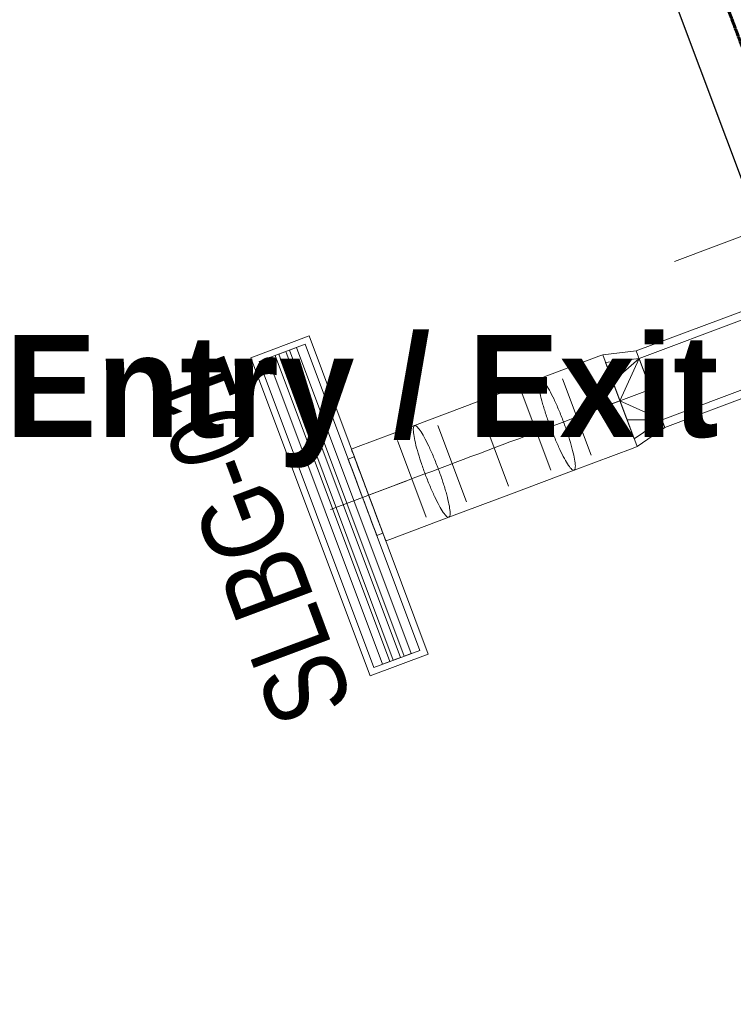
# Model space of a CAD drawing. Header units: millimetres. Extents: x -116878 to 389011, y -1241 to 103546.
# Tile 19 of 104: x 52616 to 54802, y 31202 to 34215. Entities that reach past the tile are written whole.
import ezdxf

# ---------------------------------------------------------------- set-up
doc = ezdxf.new("R2010")
doc.units = ezdxf.units.MM
doc.header["$MEASUREMENT"] = 0
doc.linetypes.add('DASHED', pattern=[0.75, 0.5, -0.25])
doc.layers.get('0').update_dxf_attribs({"color": 252})
doc.layers.add('Dimentions', color=252, linetype='Continuous')
for name, color, linetype, lineweight in [('G-ANNO-TEXT', 7, 'Continuous', 5), ('layout text', 252, 'Continuous', 9), ('M-HVAC-CDFF', 7, 'Continuous', 5), ('M-HVAC-DUCT', 7, 'Continuous', 15), ('M-HVAC-DUCT-CNTR', 7, 'Continuous', 5), ('MEPTEK-SAD', 6, 'Continuous', 30)]:
    doc.layers.add(name, color=color, linetype=linetype, lineweight=lineweight)
doc.styles.add('Arial_1', font='arial.ttf', dxfattribs={"width": 0.8, "height": 250})
doc.styles.add('CALIBRI', font='calibri.ttf', dxfattribs={"height": 0.09375})

# ---------------------------------------------------------------- blocks, each defined once
blk = doc.blocks.new('_Open90')
at = {"color": 0, "linetype": 'ByBlock', "lineweight": -2}
for p, q in [((-0.5, 0.5), (0, 0)), ((0, 0), (-2.673, 0)), ((0, 0), (-0.5, -0.5))]:
    blk.add_line(p, q, dxfattribs=at)
blk = doc.blocks.new('FGBG')
at = {"layer": 'Dimentions', "insert": (9.0623, 2.966), "char_height": 0.125, "width": 1.258679, "attachment_point": 1, "style": 'CALIBRI'}
blk.add_mtext('{\\fIBM Plex Sans|b1|i0|c0|p34;Entry / Exit}', dxfattribs=at)
blk = doc.blocks.new('zw$636F')
at = {"layer": 'layout text', "color": 14}
blk.add_blockref('FGBG', (-7.9375, -7.3108), dxfattribs=at)
blk = doc.blocks.new('V_SLBG WITH PLENUM _350 H_ - V_SLBG_1000X150-15715090-AIR CONDITIONING HVAC LAYOUT- PART PLAN - L4-ZONE  7')
at = {"layer": 'M-HVAC-CDFF', "color": 140, "true_color": 0x00bfff}
for p, q in [((579216.5, -9755.6), (579149.8, -9933.5)), ((579149.8, -9933.5), (579216.5, -9755.6)), ((580190.3, -10120.8), (579216.5, -9755.6)), ((579216.5, -9755.6), (580190.3, -10120.8)), ((579216.5, -9755.6), (579216.5, -9755.6)), ((579228.2, -9781.3), (579175.5, -9921.8)), ((579175.6, -9921.8), (579228.2, -9781.4)), ((579228.2, -9781.4), (579175.6, -9921.8)), ((579175.6, -9921.8), (579228.2, -9781.4)), ((580164.5, -10132.5), (579228.2, -9781.3)), ((579228.2, -9781.4), (579228.2, -9781.3)), ((579228.2, -9781.4), (580164.5, -10132.5)), ((580164.5, -10132.5), (579228.2, -9781.4)), ((579228.2, -9781.4), (580164.5, -10132.5)), ((579228.2, -9781.4), (579228.2, -9781.4)), ((579218.3, -9807.9), (579210.1, -9829.7)), ((579210.1, -9829.7), (579218.3, -9807.9)), ((580154.6, -10159), (579218.3, -9807.9)), ((579218.3, -9807.9), (580154.6, -10159)), ((579218.3, -9807.9), (579218.3, -9807.9)), ((579206, -9840.7), (579197.8, -9862.5)), ((579197.8, -9862.5), (579206, -9840.7)), ((580142.3, -10191.8), (579206, -9840.7)), ((579206, -9840.7), (580142.3, -10191.8)), ((579206, -9840.7), (579206, -9840.7)), ((579210.1, -9829.7), (580146.4, -10180.8)), ((580146.4, -10180.8), (579210.1, -9829.7)), ((579210.1, -9829.7), (579210.1, -9829.7)), ((579193.7, -9873.5), (579185.5, -9895.3)), ((579185.5, -9895.3), (579193.7, -9873.5)), ((580130, -10224.6), (579193.7, -9873.5)), ((579193.7, -9873.5), (580130, -10224.6)), ((579193.7, -9873.5), (579193.7, -9873.5)), ((579197.8, -9862.5), (580134.1, -10213.6)), ((580134.1, -10213.6), (579197.8, -9862.5)), ((579197.8, -9862.5), (579197.8, -9862.5)), ((579185.5, -9895.3), (580121.8, -10246.4)), ((580121.8, -10246.4), (579185.5, -9895.3)), ((579185.5, -9895.3), (579185.5, -9895.3)), ((579149.8, -9933.5), (580123.6, -10298.7)), ((580123.6, -10298.7), (579149.8, -9933.5)), ((579149.8, -9933.5), (579149.8, -9933.5)), ((579175.5, -9921.8), (580111.9, -10272.9)), ((579175.6, -9921.8), (579175.5, -9921.8)), ((580111.9, -10272.9), (579175.6, -9921.8)), ((579175.6, -9921.8), (580111.9, -10272.9)), ((580111.9, -10272.9), (579175.6, -9921.8)), ((579175.6, -9921.8), (579175.6, -9921.8)), ((579526.7, -10053.5), (579519.7, -10072.2)), ((580123.6, -10298.7), (580190.3, -10120.8)), ((580190.3, -10120.8), (580123.6, -10298.7)), ((580190.3, -10120.8), (580190.3, -10120.8)), ((579753.7, -10160), (579760.8, -10141.3)), ((580111.9, -10272.9), (580164.5, -10132.5)), ((580164.5, -10132.5), (580111.9, -10272.9)), ((580111.9, -10272.9), (580164.5, -10132.5)), ((580164.5, -10132.5), (580111.9, -10272.9)), ((580164.5, -10132.5), (580164.5, -10132.5)), ((580164.5, -10132.5), (580164.5, -10132.5)), ((580146.4, -10180.8), (580154.6, -10159)), ((580154.6, -10159), (580146.4, -10180.8)), ((580146.4, -10180.8), (580146.4, -10180.8)), ((580154.6, -10159), (580154.6, -10159)), ((580134.1, -10213.6), (580142.3, -10191.8)), ((580142.3, -10191.8), (580134.1, -10213.6)), ((580142.3, -10191.8), (580142.3, -10191.8)), ((580121.8, -10246.4), (580130, -10224.6)), ((580130, -10224.6), (580121.8, -10246.4)), ((580130, -10224.6), (580130, -10224.6)), ((580134.1, -10213.6), (580134.1, -10213.6)), ((580111.9, -10272.9), (580111.9, -10272.9)), ((580111.9, -10272.9), (580111.9, -10272.9)), ((580121.8, -10246.4), (580121.8, -10246.4)), ((580123.6, -10298.7), (580123.6, -10298.7))]:
    blk.add_line(p, q, dxfattribs=at)
for centre, start_param, end_param in [((579643.7, -10097.4), 3.141616, 6.283208), ((579643.7, -10097.4), 0.000023, 3.141616), ((579636.7, -10116.1), 0.000023, 3.141616), ((579636.7, -10116.1), 3.141616, 6.283208)]:
    blk.add_ellipse(centre, major_axis=(-117, 43.9), ratio=0.000049, start_param=start_param, end_param=end_param, dxfattribs=at)
blk = doc.blocks.new('V_Rectangular-Round_Transition - V_SAD-8821312-AIR CONDITIONING HVAC LAYOUT- PART PLAN - L4-ZONE  7')
at = {"layer": 'M-HVAC-DUCT', "color": 140, "true_color": 0x00bfff}
for p, q in [((0, 100), (100, 125)), ((100, 125), (0, 100)), ((100, 0), (100, 125)), ((100, 125), (100, 0)), ((0, 100), (100, 0)), ((0, 100), (100, 62.5)), ((0, 100), (0, 100)), ((0, -100), (0, 100)), ((0, -100), (100, 0)), ((100, 0), (100, -125)), ((100, -125), (100, 0)), ((0, -100), (100, -62.5)), ((0, -100), (100, -125)), ((100, -125), (0, -100)), ((0, -100), (0, -100))]:
    blk.add_line(p, q, dxfattribs=at)

msp = doc.modelspace()

# ---------------------------------------------------------------- linework, layer by layer
at = {"color": 244, "linetype": 'DASHED', "lineweight": 70, "ltscale": 0.6, "true_color": 0x991b1e}
msp.add_lwpolyline([(70394.5, 38555.1, -0.925711), (70396.8, 40187.1), (70394.5, 42190.5), (54123.6, 36013.3), (59399.4, 21932.5), (67804, 25227.5), (68958.9, 22338.8), (70465.4, 22887.8), (70546.9, 22858.9), (70554.6, 27248.3), (70394.5, 27247), (70396.9, 30343, -0.9334), (70394.5, 31976.5), (70394.5, 38555.1)], format="xyb", dxfattribs=at)
at = {"layer": 'M-HVAC-DUCT', "color": 140, "true_color": 0x00bfff}
for p, q in [((54960.6, 33372.2), (54504.5, 33201.2)), ((54513.3, 33177.8), (54828.9, 33296.1)), ((54504.5, 33201.2), (54402.1, 33189.5)), ((54592.3, 32967.1), (54504.5, 33201.2)), ((54389.7, 33184.8), (54208.9, 33117)), ((54402.1, 33189.5), (54389.7, 33184.8)), ((54507.5, 32908.6), (54402.1, 33189.5)), ((54402.1, 33189.5), (54507.5, 32908.6)), ((54208.9, 33117), (54017.2, 33045.1)), ((54366.1, 32882.2), (54278.3, 33116.3)), ((54337.7, 33005.1), (54571.8, 33092.9)), ((54899.1, 33108.9), (54583.5, 32990.5)), ((54592.3, 32967.1), (54907.9, 33085.5)), ((54242.9, 32836), (54155.1, 33070.1)), ((54017.2, 33045.1), (53825.5, 32973.2)), ((54113.8, 32787.6), (54026, 33021.7)), ((53825.5, 32973.2), (53644.7, 32905.4)), ((53984.7, 32739.2), (53896.9, 32973.2)), ((54592.3, 32967.1), (54507.5, 32908.6)), ((53644.7, 32905.4), (53632.3, 32900.7)), ((53861.5, 32693), (53773.7, 32927)), ((54314.3, 32836.1), (54495.1, 32903.9)), ((54495.1, 32903.9), (54507.5, 32908.6)), ((54122.6, 32764.2), (54314.3, 32836.1)), ((53567.9, 32716.4), (53802, 32804.2)), ((53930.8, 32692.3), (54122.6, 32764.2)), ((53750, 32624.5), (53930.8, 32692.3)), ((53737.6, 32619.8), (53750, 32624.5))]:
    msp.add_line(p, q, dxfattribs=at)
for start_param, end_param in [(0.000018, 3.141611), (3.141611, 6.283203)]:
    msp.add_ellipse((53685, 32760.3), major_axis=(-52.7, 140.5), ratio=0.000049, start_param=start_param, end_param=end_param, dxfattribs=at)
for points in [[(54208.9, 33117), (54207.1, 33116.3), (54204.9, 33111.8), (54205.2, 33095.8), (54209.5, 33071.6), (54217.3, 33041), (54228.1, 33005.9), (54241.2, 32968.9), (54255.7, 32932.4), (54270.6, 32898.9), (54284.9, 32870.7), (54297.5, 32849.7), (54307.8, 32837.4), (54312.5, 32835.4), (54314.3, 32836.1)], [(54314.3, 32836.1), (54316.1, 32836.8), (54318.4, 32841.3), (54318, 32857.4), (54313.7, 32881.5), (54305.9, 32912.2), (54295.1, 32947.2), (54282, 32984.2), (54267.5, 33020.7), (54252.6, 33054.2), (54238.4, 33082.4), (54225.7, 33103.4), (54215.4, 33115.8), (54210.7, 33117.7), (54208.9, 33117)], [(53825.5, 32973.2), (53823.7, 32972.5), (53821.4, 32968), (53821.8, 32951.9), (53826, 32927.8), (53833.8, 32897.1), (53844.6, 32862.1), (53857.7, 32825.1), (53872.2, 32788.6), (53887.1, 32755.1), (53901.4, 32726.9), (53914.1, 32705.9), (53924.3, 32693.5), (53929.1, 32691.6), (53930.8, 32692.3)], [(53930.8, 32692.3), (53932.6, 32692.9), (53934.9, 32697.5), (53934.5, 32713.5), (53930.3, 32737.7), (53922.5, 32768.3), (53911.7, 32803.4), (53898.6, 32840.4), (53884.1, 32876.9), (53869.2, 32910.4), (53854.9, 32938.6), (53842.2, 32959.6), (53832, 32971.9), (53827.2, 32973.8), (53825.5, 32973.2)]]:
    msp.add_open_spline(points, degree=3, dxfattribs=at)
at = {"layer": 'M-HVAC-DUCT-CNTR', "color": 140, "true_color": 0x00bfff}
msp.add_open_spline([(54454.8, 33049), (54195.6, 32951.8), (53944.2, 32857.5), (53685, 32760.3)], degree=3, dxfattribs=at)
at = {"layer": 'MEPTEK-SAD'}
msp.add_line((54863.7, 33630.5), (54590.8, 34358), dxfattribs=at)

# ---------------------------------------------------------------- block references
at = {"layer": 'layout text', "color": 116, "true_color": 0x136734, "xscale": 2500, "yscale": 2500, "zscale": 2500}
msp.add_blockref('zw$636F', (49761.6, 44112.3), dxfattribs=at)
at = {"layer": 'layout text', "color": 14, "xscale": -258.0186388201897, "yscale": 258.0186388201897, "zscale": 258.0186388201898, "rotation": 200.6691247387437}
msp.add_blockref('_Open90', (55267.1, 33718.2), dxfattribs=at)
at = {"layer": 'M-HVAC-CDFF', "color": 140, "true_color": 0x00bfff, "rotation": 131.10811433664}
msp.add_blockref('V_SLBG WITH PLENUM _350 H_ - V_SLBG_1000X150-15715090-AIR CONDITIONING HVAC LAYOUT- PART PLAN - L4-ZONE  7', (427163.5, -410629.9), dxfattribs=at)
at = {"layer": 'M-HVAC-DUCT', "color": 140, "true_color": 0x00bfff, "rotation": 200.5599999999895}
msp.add_blockref('V_Rectangular-Round_Transition - V_SAD-8821312-AIR CONDITIONING HVAC LAYOUT- PART PLAN - L4-ZONE  7', (54548.4, 33084.1), dxfattribs=at)

# ---------------------------------------------------------------- texts
at = {"layer": 'G-ANNO-TEXT', "insert": (53406.6, 32035.4), "char_height": 250, "width": 1385.316, "attachment_point": 1, "rotation": 110.5289, "style": 'Arial_1'}
msp.add_mtext('SLBG-01', dxfattribs=at)

doc.saveas('drawing.dxf')
